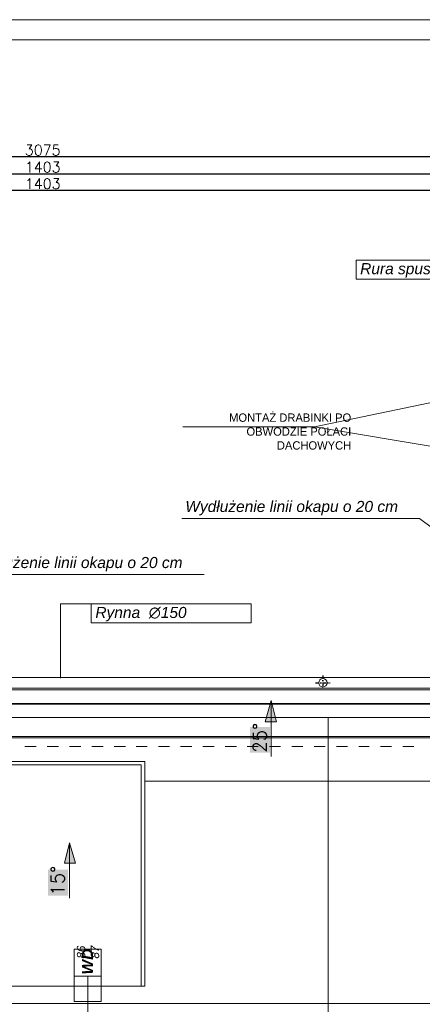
# Model space of a CAD drawing. Header units: millimetres. Extents: x -740 to 33545, y -26688 to 22494.
# Tile 253 of 256: x 14840 to 15420, y 6732 to 8148. Entities that reach past the tile are written whole.
import ezdxf
from ezdxf.lldxf.tags import DXFTag

# ---------------------------------------------------------------- set-up
doc = ezdxf.new("R2010")
doc.units = ezdxf.units.MM
doc.header["$MEASUREMENT"] = 0
doc.linetypes.add('AUSGEZOGEN', pattern=[0])
doc.linetypes.add('STRICHPUNKTX2', pattern=[2, 1, -0.5, 0, -0.5])
doc.layers.get('Defpoints').update_dxf_attribs({"color": 252})
doc.layers.add('_B___I__', color=252, linetype='AUSGEZOGEN')
for name, color, linetype, lineweight in [('A_l.przerywana', 252, 'ICAD_ISO03W100', 9), ('A_l.widokowa', 252, 'Continuous', 18), ('A_wymiarowanie', 252, 'Continuous', 9), ('l. przerywana', 252, 'ICAD_ISO03W100', 9), ('l.przerywana', 252, 'ICAD_ISO03W100', 5), ('l.widokowa', 252, 'Continuous', 15), ('linia opisowa', 252, 'Continuous', 9), ('Nowe_820-G Rysunki Obrazki_Nr_pióra__23', 252, 'Continuous', 15), ('wymiarowanie', 252, 'Continuous', 9)]:
    doc.layers.add(name, color=color, linetype=linetype, lineweight=lineweight)
doc.styles.add('Arial$001H0', font='SIMPLEX')
doc.styles.add('styl1', font='arial.ttf', dxfattribs={"height": 15})
doc.styles.add('styl2', font='simplex.shx')
tags = doc.linetypes.add('ICAD_ISO03W100', pattern=[30, 12, -18]).pattern_tags.tags
tags[6:7] = [DXFTag(74, 4), DXFTag(75, 0), DXFTag(340, '0'), DXFTag(46, 1.0), DXFTag(50, 0.0), DXFTag(44, 0.0), DXFTag(45, 0.0)]
tags[4:5] = [DXFTag(74, 4), DXFTag(75, 0), DXFTag(340, '0'), DXFTag(46, 1.0), DXFTag(50, 0.0), DXFTag(44, 0.0), DXFTag(45, 0.0)]
doc.dimstyles.new('Kopia I_1.100', dxfattribs={"dimtxt": 15, "dimasz": 10, "dimexe": 5, "dimexo": 1, "dimgap": 1.5, "dimtad": 1, "dimdec": 1, "dimrnd": 0.5, "dimtxsty": 'styl2', "dimblk": 'ARCHTICK', "dimcen": 5, "dimadec": 0, "dimazin": 0, "dimtfac": 1, "dimtdec": 1, "dimtmove": 0, "dimatfit": 3, "dimldrblk": 'ARCHTICK', "dimfxl": 0, "dimarcsym": 0})

# ---------------------------------------------------------------- blocks, each defined once
blk = doc.blocks.new('_ArchTick')
at = {"color": 0, "linetype": 'ByBlock', "const_width": 0.15}
blk.add_lwpolyline([(-0.5, -0.5), (0.5, 0.5)], dxfattribs=at)
blk = doc.blocks.new('*D1806')
at = {"layer": 'Defpoints', "color": 0}
for p in [(15575.1, 7903), (14172.1, 7694.9), (15575.1, 7702.6)]:
    blk.add_point(p, dxfattribs=at)
at = {"layer": 'wymiarowanie', "color": 0, "lineweight": -2}
for p, q in [((14172.1, 7898), (14172.1, 7908)), ((14172.1, 7903), (15575.1, 7903)), ((15575.1, 7898), (15575.1, 7908))]:
    blk.add_line(p, q, dxfattribs=at)
at = {"layer": 'wymiarowanie', "color": 0, "lineweight": -2, "xscale": 10, "yscale": 10, "zscale": 10, "rotation": 180}
blk.add_blockref('_ArchTick', (14172.1, 7903), dxfattribs=at)
at = {"layer": 'wymiarowanie', "color": 0, "lineweight": -2, "xscale": 10, "yscale": 10, "zscale": 10}
blk.add_blockref('_ArchTick', (15575.1, 7903), dxfattribs=at)
at = {"layer": 'wymiarowanie', "color": 0, "insert": (14873.6, 7912.3), "char_height": 15, "attachment_point": 5, "style": 'styl2'}
blk.add_mtext('1403', dxfattribs=at)
blk = doc.blocks.new('*D1815')
at = {"layer": 'Defpoints', "color": 0}
for p in [(15575.1, 7926.8), (14172.1, 7898), (15575.1, 7898)]:
    blk.add_point(p, dxfattribs=at)
at = {"layer": 'wymiarowanie', "color": 0, "lineweight": -2}
for p, q in [((14172.1, 7921.8), (14172.1, 7931.8)), ((15575.1, 7921.8), (15575.1, 7931.8)), ((14172.1, 7926.8), (15575.1, 7926.8))]:
    blk.add_line(p, q, dxfattribs=at)
at = {"layer": 'wymiarowanie', "color": 0, "lineweight": -2, "xscale": 10, "yscale": 10, "zscale": 10, "rotation": 180}
blk.add_blockref('_ArchTick', (14172.1, 7926.8), dxfattribs=at)
at = {"layer": 'wymiarowanie', "color": 0, "lineweight": -2, "xscale": 10, "yscale": 10, "zscale": 10}
blk.add_blockref('_ArchTick', (15575.1, 7926.8), dxfattribs=at)
at = {"layer": 'wymiarowanie', "color": 0, "insert": (14873.6, 7936.2), "char_height": 15, "attachment_point": 5, "style": 'styl2'}
blk.add_mtext('1403', dxfattribs=at)
blk = doc.blocks.new('*D1818')
at = {"layer": 'Defpoints', "color": 0}
for p in [(16411.2, 7951.3), (13336, 7903), (16411.2, 7903)]:
    blk.add_point(p, dxfattribs=at)
at = {"layer": 'wymiarowanie', "color": 0, "lineweight": -2}
for p, q in [((13336, 7946.3), (13336, 7956.3)), ((13336, 7951.3), (16411.2, 7951.3)), ((16411.2, 7946.3), (16411.2, 7956.3))]:
    blk.add_line(p, q, dxfattribs=at)
at = {"layer": 'wymiarowanie', "color": 0, "lineweight": -2, "xscale": 10, "yscale": 10, "zscale": 10, "rotation": 180}
blk.add_blockref('_ArchTick', (13336, 7951.3), dxfattribs=at)
at = {"layer": 'wymiarowanie', "color": 0, "lineweight": -2, "xscale": 10, "yscale": 10, "zscale": 10}
blk.add_blockref('_ArchTick', (16411.2, 7951.3), dxfattribs=at)
at = {"layer": 'wymiarowanie', "color": 0, "insert": (14873.6, 7960.6), "char_height": 15, "attachment_point": 5, "style": 'styl2'}
blk.add_mtext('3075', dxfattribs=at)

msp = doc.modelspace()

# ---------------------------------------------------------------- hatches: boundary and pattern name
at = {"layer": 'l.widokowa'}
for points in [[(15202.29, 7169.09), (15193.84, 7138.66), (15209.9, 7138.66)], [(15171.86, 7131.05), (15171.86, 7093.86), (15200.59, 7093.86), (15200.59, 7131.05)], [(14912.35, 6964.53), (14904.74, 6934.94), (14920.8, 6934.94)], [(14881.07, 6925.64), (14881.07, 6888.45), (14909.81, 6888.45), (14909.81, 6925.64)]]:
    msp.add_hatch(color=256, dxfattribs=at).paths.add_polyline_path(points)

# ---------------------------------------------------------------- linework, layer by layer
at = {"layer": '_B___I__', "linetype": 'STRICHPUNKTX2', "ltscale": 5}
for p, q in [((15266.25, 7194.65), (15287.25, 7194.65)), ((15276.75, 7205.15), (15276.75, 7184.15))]:
    msp.add_line(p, q, dxfattribs=at)
at = {"layer": 'A_l.przerywana', "lineweight": 35}
msp.add_lwpolyline([(13356.02, 7698.92), (13356.02, 6029.8), (16391.16, 6029.8), (16391.16, 7704.71), (15595.09, 7704.71), (15595.09, 7164.54), (14152.1, 7164.54), (14152.1, 7698.92)], close=True, dxfattribs=at)
at = {"layer": 'A_l.przerywana', "ltscale": 0.5}
msp.add_lwpolyline([(14755.2, 7076.48), (15015.33, 7076.48), (15015.33, 6758.28), (14755.2, 6758.28)], close=True, dxfattribs=at)
at = {"layer": 'A_l.widokowa'}
for points in [[(13318.52, 7736.42), (13318.52, 5992.3), (16428.66, 5992.3), (16428.66, 7742.21), (15557.59, 7742.21), (15557.59, 7202.04), (14189.6, 7202.04), (14189.6, 7736.42)], [(13333.52, 7721.42), (13333.52, 6007.3), (16413.66, 6007.3), (16413.66, 7727.21), (15572.59, 7727.21), (15572.59, 7187.04), (14174.6, 7187.04), (14174.6, 7721.42)], [(13336.02, 7718.92), (13336.02, 6009.8), (16411.16, 6009.8), (16411.16, 7724.71), (15575.09, 7724.71), (15575.09, 7184.54), (14172.1, 7184.54), (14172.1, 7718.92)], [(13403.09, 7651.85), (13403.09, 6076.86), (16344.1, 6076.86), (16344.1, 7657.65), (15642.15, 7657.65), (15642.15, 7117.47), (14105.03, 7117.47), (14105.03, 7651.85)], [(13405.09, 7649.85), (13405.09, 6078.86), (16342.1, 6078.86), (16342.1, 7655.65), (15644.15, 7655.65), (15644.15, 7115.47), (14103.03, 7115.47), (14103.03, 7649.85)]]:
    msp.add_lwpolyline(points, close=True, dxfattribs=at)
at = {"layer": 'A_l.widokowa', "ltscale": 0.5}
msp.add_lwpolyline([(14750.2, 7081.48), (15020.33, 7081.48), (15020.33, 6758.28), (14750.2, 6758.28)], close=True, dxfattribs=at)
at = {"layer": 'A_wymiarowanie'}
msp.add_line((15075.02, 7562.86), (15264.5, 7562.86), dxfattribs=at)
at = {"layer": 'l. przerywana', "ltscale": 0.2}
msp.add_circle((15276.75, 7194.65), 6, dxfattribs=at)
at = {"layer": 'l.przerywana'}
msp.add_lwpolyline([(14413.02, 7678.92), (13376.02, 7678.92), (13376.02, 6049.8), (16371.16, 6049.8), (16371.16, 7684.71), (15615.09, 7684.71), (15615.09, 7144.54), (14413.02, 7144.54), (14413.02, 7678.92), (13376.02, 7678.92)], dxfattribs=at)
at = {"layer": 'l.widokowa', "linetype": 'Continuous', "lineweight": 9}
for p, q in [((15202.29, 7088.78), (15202.29, 7169.09)), ((14848.11, 7103.15), (14864.17, 7103.15)), ((14880.23, 7103.15), (14896.29, 7103.15)), ((14912.35, 7103.15), (14928.41, 7103.15)), ((14944.47, 7103.15), (14960.53, 7103.15)), ((14976.59, 7103.15), (14992.65, 7103.15)), ((15007.86, 7103.15), (15023.93, 7103.15)), ((15039.99, 7103.15), (15056.05, 7103.15)), ((15072.11, 7103.15), (15088.17, 7103.15)), ((15104.23, 7103.15), (15120.29, 7103.15)), ((15136.35, 7103.15), (15152.41, 7103.15)), ((15167.62, 7103.15), (15183.68, 7103.15)), ((15199.74, 7103.15), (15215.8, 7103.15)), ((15231.86, 7103.15), (15247.93, 7103.15)), ((15263.99, 7103.15), (15280.05, 7103.15)), ((15296.11, 7103.15), (15312.18, 7103.15)), ((15328.24, 7103.15), (15343.45, 7103.15)), ((15359.51, 7103.15), (15375.57, 7103.15)), ((15391.63, 7103.15), (15407.69, 7103.15)), ((15513.04, 7053.28), (15020.33, 7053.28)), ((15020.33, 7053.28), (15513.04, 7053.28)), ((14912.35, 6885.07), (14912.35, 6964.53))]:
    msp.add_line(p, q, dxfattribs=at)
for points in [[(15202.29, 7169.09), (15193.84, 7138.66), (15209.9, 7138.66)], [(14912.35, 6964.53), (14904.74, 6934.94), (14920.8, 6934.94)]]:
    msp.add_lwpolyline(points, close=True, dxfattribs=at)
at = {"layer": 'l.widokowa'}
msp.add_lwpolyline([(14086.51, 6733.44), (15902.33, 6733.44), (15902.33, 6708.44), (14086.51, 6708.44)], close=True, dxfattribs=at)
at = {"layer": 'Nowe_820-G Rysunki Obrazki_Nr_pióra__23', "linetype": 'Continuous', "lineweight": 15}
msp.add_lwpolyline([(13055.23, 8119.48), (17155.64, 8119.48)], dxfattribs=at)
at = {"layer": 'wymiarowanie'}
for p, q in [((15699.65, 7652.71), (15264.5, 7562.86)), ((15264.5, 7562.86), (15648.44, 7498.55)), ((15073.57, 7430.91), (15415.86, 7430.91)), ((15415.86, 7430.91), (15586.48, 7303.58)), ((14763.55, 7350.28), (15105.84, 7350.28)), ((14943.53, 7307.98), (14899.28, 7307.98)), ((14899.28, 7307.98), (14899.28, 7201.26)), ((15284.24, 7144.54), (15284.24, 6049.8)), ((14938.41, 6736.02), (14938.41, 6682.78))]:
    msp.add_line(p, q, dxfattribs=at)
for points in [[(13000.35, 8148.27), (13000.35, 5178.27), (17200.35, 5178.27), (17200.35, 8148.27), (13000.35, 8148.27)], [(15730.59, 6733.44), (14086.51, 6733.44)]]:
    msp.add_lwpolyline(points, dxfattribs=at)
for points in [[(15554.6, 7802.42), (15324.51, 7802.42), (15324.51, 7775.05), (15554.6, 7775.05)], [(14943.53, 7307.98), (15173.61, 7307.98), (15173.61, 7280.61), (14943.53, 7280.61)]]:
    msp.add_lwpolyline(points, close=True, dxfattribs=at)
at = {"layer": 'wymiarowanie', "ltscale": 0.3}
for points in [[(14918.94, 6772.55), (14918.94, 6811.5), (14957.89, 6811.5), (14957.89, 6772.55)], [(14938.41, 6736.02), (14938.41, 6772.55), (14918.94, 6772.55), (14918.94, 6736.02)], [(14957.89, 6736.02), (14957.89, 6772.55), (14938.41, 6772.55), (14938.41, 6736.02)]]:
    msp.add_lwpolyline(points, close=True, dxfattribs=at)

# ---------------------------------------------------------------- texts
at = {"layer": 'A_wymiarowanie', "insert": (15317.5, 7581.97), "char_height": 12, "width": 223.2778, "attachment_point": 3, "style": 'styl1'}
msp.add_mtext('{\\fCentury Gothic|b0|i0|c238|p34;MONTAŻ DRABINKI PO }{\\fCentury Gothic|b0|i0|c238|p34;OBWODZIE POŁACI }{\\fCentury Gothic|b0|i0|c238|p34;DACHOWYCH}', dxfattribs=at)
at = {"layer": 'l.widokowa', "style": 'Arial$001H0'}
for s, p in [('25°', (15195.52, 7093.86)), ('15°', (14904.74, 6888.45))]:
    msp.add_text(s, height=19.247, rotation=90, dxfattribs=at).set_placement(p)
at = {"layer": 'linia opisowa', "char_height": 15.96, "attachment_point": 7}
for s, insert, width in [('{\\fArial|b0|i1|c238|p0;Rura spustowa  ∅120}', (15330.36, 7777.39), 278.7922), ('{\\fArial|b0|i1|c238|p0;Wydłużenie linii okapu o 20 cm}', (15078.77, 7435.39), 406.4755), ('{\\fArial|b0|i1|c238|p0;Wydłużenie linii okapu o 20 cm}', (14768.76, 7354.77), 406.4755), ('{\\fArial|b0|i1|c238|p0;Rynna  ∅150}', (14949.38, 7282.94), 278.7922)]:
    msp.add_mtext(s, dxfattribs=dict(at, insert=insert, width=width))
at = {"layer": 'wymiarowanie', "ltscale": 0.3, "width": 121.9481, "rotation": 90}
for s, insert, char_height, attachment_point in [('{\\fArial|b0|i1|c238|p34;86}\\P{\\fArial|b0|i1|c238|p34;87}', (14922.84, 6816.61), 12, 3), ('{\\fArial|b1|i1|c238|p34;WD}', (14930.09, 6774.94), 16, 1)]:
    msp.add_mtext(s, dxfattribs=dict(at, insert=insert, char_height=char_height, attachment_point=attachment_point))

# ---------------------------------------------------------------- dimensions: what is measured, and where the dimension line sits
at = {"layer": 'wymiarowanie'}
for base, p1, p2, picture, middle in [((16411.16, 7951.27), (13336.02, 7902.96), (16411.16, 7902.96), '*D1818', (14873.59, 7960.64)), ((15575.09, 7926.83), (14172.1, 7897.96), (15575.09, 7897.96), '*D1815', (14873.59, 7936.2)), ((15575.09, 7902.96), (14172.1, 7694.86), (15575.09, 7702.63), '*D1806', (14873.59, 7912.33))]:
    dim = msp.add_linear_dim(base=base, p1=p1, p2=p2, dimstyle='Kopia I_1.100', override={"dimtmove": 1, "dimfxl": 5}, dxfattribs=at)
    dim.commit()
    dim.dimension.update_dxf_attribs({"geometry": picture, "text_midpoint": middle})

doc.saveas('drawing.dxf')
